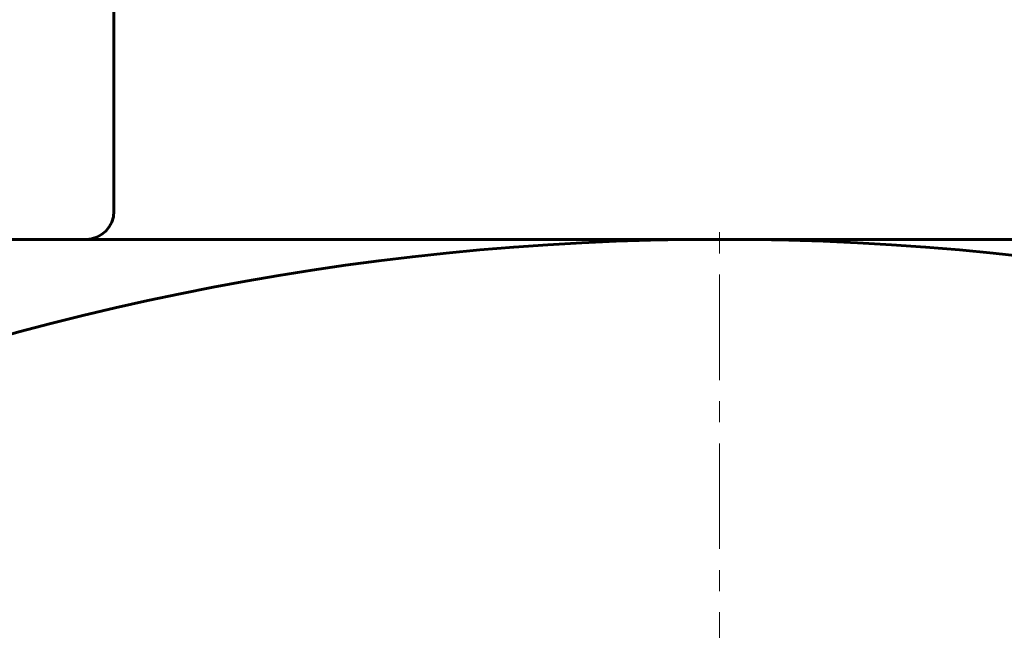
# Model space of a CAD drawing. Header units: millimetres. Extents: x -462 to 920, y -222 to 222.
# Tile 10 of 14: x 667 to 737, y 135 to 179. Entities that reach past the tile are written whole.
import ezdxf

# ---------------------------------------------------------------- set-up
doc = ezdxf.new("R2010")
doc.units = ezdxf.units.MM
doc.linetypes.add('K5LT_AXLED', pattern=[12, 7.5, -1.5, 1.5, -1.5])
doc.linetypes.add('K5LT_BASIC', pattern=[0])
doc.layers.add('Системный слой (1)', color=7, linetype='Continuous', true_color=0x6c6c6c)

# ---------------------------------------------------------------- blocks, each defined once
blk = doc.blocks.new('U68')
at = {"layer": 'Системный слой (1)', "color": 30, "linetype": 'K5LT_AXLED', "lineweight": 18, "true_color": 0xff8000}
blk.add_line((716.741, -27), (716.741, 165), dxfattribs=at)

msp = doc.modelspace()

# ---------------------------------------------------------------- linework, layer by layer
at = {"layer": 'Системный слой (1)', "color": 150, "linetype": 'K5LT_BASIC', "lineweight": 60, "true_color": 0x0080ff}
for p, q in [((673.741, 188), (673.741, 165)), ((716.741, 163), (543.741, 163)), ((889.741, 163), (716.741, 163))]:
    msp.add_line(p, q, dxfattribs=at)
msp.add_circle((716.741, -27), 190, dxfattribs=at)
msp.add_arc((671.741, 165), 2, 270, 0, dxfattribs=at)

# ---------------------------------------------------------------- block references
at = {"layer": 'Системный слой (1)'}
msp.add_blockref('U68', (0, 0), dxfattribs=at)

doc.saveas('drawing.dxf')
